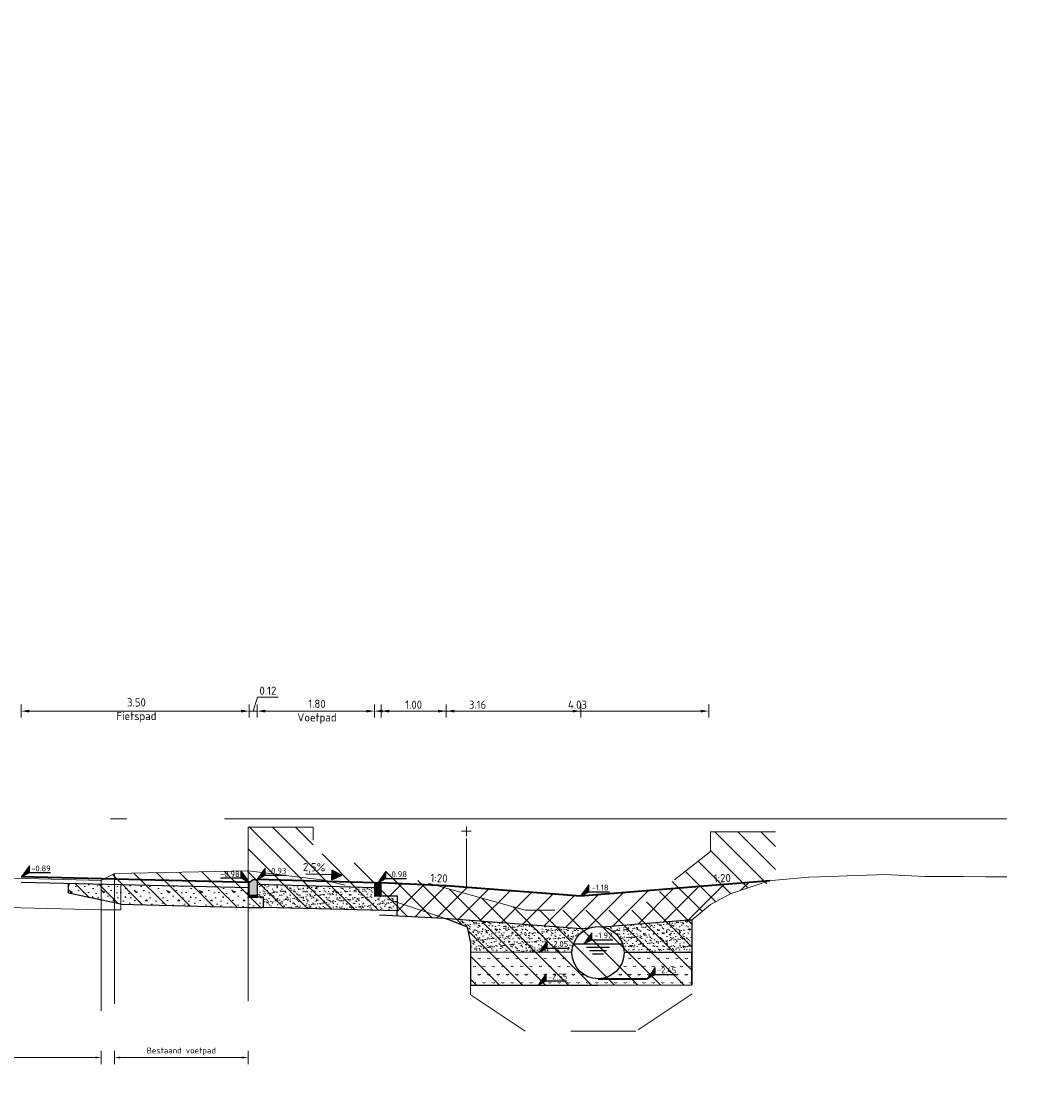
# Model space of a CAD drawing. Header units: metres. Extents: x -1 to 222837, y -2 to 853657.
# Tile 53 of 256: x 111517 to 111533, y 425647 to 425664. Entities that reach past the tile are written whole.
import ezdxf
from ezdxf.enums import TextEntityAlignment as Align

# ---------------------------------------------------------------- set-up
doc = ezdxf.new("R2010")
doc.units = ezdxf.units.M
doc.header["$XCLIPFRAME"] = 0
doc.linetypes.add('1-1', pattern=[20, 10, -10])
doc.linetypes.add('AL-NAP_LIJN', pattern=[15.25, 12, -1.5, 0.25, -1.5])
for name, color, linetype, lineweight in [('A-TXT-T25', 7, 'Continuous', 25), ('B-ALG', 8, 'Continuous', 5), ('B-ALG_TXT', 8, 'Continuous', 5), ('B-WE-GW-MAAIVELD-GD', 93, 'Continuous', 18), ('B-WE-VH-VERHARDING_FUNDERING-A', 7, 'Continuous', 18), ('N-WE-AM-NAP-G', 7, 'AL-NAP_LIJN', 18), ('N-WE-GW-BERM-G', 90, 'Continuous', 35), ('N-WE-GW-GROND-WERK-A', 7, 'Continuous', 18), ('N-WE-GW-VOORBELASTING-G', 90, 'Continuous', 18), ('N-WE-GW-WATERGANG-WERK-A', 92, 'Continuous', 18), ('N-WE-VH-VERHARDING_ASFALT-G', 7, 'Continuous', 35), ('N-WE-VH-VERHARDING_BESTORTING-A', 252, 'Continuous', 18), ('N-WE-VH-VERHARDING_BESTORTING-G', 252, 'Continuous', 35), ('N-WE-VH-VERHARDING_FUNDERING-A', 7, 'Continuous', 18), ('PR-RASTER-N @ 0.05', 2, 'Continuous', 5), ('X-XX-AL-HOOGTELABEL-S', 90, 'Continuous', 25)]:
    doc.layers.add(name, color=color, linetype=linetype, lineweight=lineweight)
for name, color, linetype in [('PR-WATER', 140, 'Continuous'), ('PR-WATER @ 0.05', 140, 'Continuous'), ('X-REF', 7, 'Continuous')]:
    doc.layers.add(name, color=color, linetype=linetype)
doc.styles.add('NLCS-ISO', font='NLCS-ISO.ttf')
doc.styles.add('NLCS-ISO-ANNOTATIEF-T25', font='NLCS-ISO.ttf', dxfattribs={"height": 2.5})
doc.styles.add('NLCS-ISO-M50-T25', font='NLCS-ISO.ttf')
doc.dimstyles.new('NLCS-ANNOTATIEF-T25-PIJL', dxfattribs={"dimtxt": 2.5, "dimasz": 2.5, "dimexe": 2, "dimexo": 2, "dimgap": 0.7, "dimtad": 1, "dimzin": 0, "dimdsep": 46, "dimtxsty": 'NLCS-ISO-ANNOTATIEF-T25', "dimcen": 0, "dimdle": 2, "dimclrd": 256, "dimclre": 256, "dimclrt": 256, "dimadec": 5, "dimazin": 0, "dimtfac": 1, "dimtofl": 0, "dimtmove": 1, "dimatfit": 0, "dimfxl": 2, "dimfxlon": 1, "dimtfillclr": 254, "dimtolj": 1, "dimtzin": 0, "dimlwd": 18, "dimlwe": 18, "dimarcsym": 0})
doc.dimstyles.new('NLCS-M50-T25-PIJL-X_L2_H5', dxfattribs={"dimscale": 0.05, "dimtxt": 2.5, "dimasz": 2.5, "dimexe": 2, "dimexo": 2, "dimgap": 0.7, "dimtad": 1, "dimzin": 0, "dimdsep": 46, "dimtxsty": 'NLCS-ISO-M50-T25', "dimcen": 0, "dimdle": 2, "dimclrd": 256, "dimclre": 256, "dimclrt": 256, "dimadec": 5, "dimazin": 0, "dimtfac": 1, "dimtofl": 0, "dimtmove": 1, "dimatfit": 0, "dimfxl": 2, "dimfxlon": 1, "dimtfillclr": 254, "dimtolj": 1, "dimtzin": 0, "dimlwd": 18, "dimlwe": 18, "dimarcsym": 0})
picture_1 = doc.add_image_def('image1.ecw', size_in_pixel=(400001, 250001))
picture_2 = doc.add_image_def('image2.ecw', size_in_pixel=(120000, 80000))
pattern_1 = [(135, (0, 0), (-0.1767766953, -0.1767766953), [])]
pattern_2 = [(45, (131294.80162, 460961.07277), (-0.1767766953, 0.1767766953), [])]
pattern_3 = [(37.5, (0, 0), (-0.003149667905, 0.09634118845), [0, -0.076, 0, -0.085, 0, -0.08125]), (7.5, (0, 0), (0.088488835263, 0.14110730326), [0, -0.041, 0, -0.0685, 0, -0.02625]), (327.5, (-0.0615, 0), (0.155707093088, 0.000282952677), [0, -0.025, 0, -0.09, 0, -0.1175]), (317.5, (-0.0615, 0), (0.15030633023, 0.043883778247), [0, -0.0125, 0, -0.059, 0, -0.0675])]

# ---------------------------------------------------------------- blocks, each defined once
blk = doc.blocks.new('DOORSNEDE_WATERLIJN')
at = {"linetype": 'Continuous'}
for p, q in [((-3.51, -1), (3.51, -1)), ((-2.63, -2), (2.62, -2)), ((-1.74, -3), (1.72, -3))]:
    blk.add_line(p, q, dxfattribs=at)
blk = doc.blocks.new('*D359')
at = {"layer": 'B-ALG_TXT', "linetype": 'Continuous', "lineweight": 18, "transparency": 16777216}
for p, q in [((111518.729, 425647.819), (111518.729, 425647.619)), ((111520.779, 425647.819), (111520.779, 425647.619)), ((111518.819, 425647.719), (111520.689, 425647.719))]:
    blk.add_line(p, q, dxfattribs=at)
at = {"layer": 'B-ALG_TXT', "transparency": 16777216}
for points in [[(111518.819, 425647.734), (111518.819, 425647.704), (111518.729, 425647.719)], [(111520.689, 425647.734), (111520.689, 425647.704), (111520.779, 425647.719)]]:
    blk.add_solid(points, dxfattribs=at)
at = {"layer": 'Defpoints', "color": 0, "transparency": 16777216}
for p in [(111518.729, 425649.757), (111520.779, 425649.757), (111520.779, 425647.719)]:
    blk.add_point(p, dxfattribs=at)
at = {"layer": 'B-ALG_TXT', "transparency": 16777216, "insert": (111519.754, 425647.813), "char_height": 0.09, "attachment_point": 5, "style": 'NLCS-ISO-M50-T25'}
blk.add_mtext('\\A1;Bestaand voetpad', dxfattribs=at)
blk = doc.blocks.new('Pijl afschot')
blk.add_hatch(color=256).paths.add_polyline_path([(1717511043.91, -163054497.474), (1717511043.835, -163054497.324), (1717511043.76, -163054497.474)])
for p, q in [((1717511043.76, -163054497.474), (1717511043.835, -163054497.324)), ((1717511043.91, -163054497.474), (1717511043.835, -163054497.324)), ((1717511043.76, -163054497.474), (1717511043.91, -163054497.474)), ((1717511043.835, -163054497.474), (1717511043.835, -163054497.875))]:
    blk.add_line(p, q)
blk = doc.blocks.new('opsluitband 100x200')
at = {"transparency": 33554610}
h = blk.add_hatch(color=8, dxfattribs=at)
h.dxf.hatch_style = 1
h.paths.add_polyline_path([(111221.896, 425865.107), (111221.896, 425864.907), (111221.996, 425864.907), (111221.996, 425865.107)])
at = {"flags": 128}
blk.add_lwpolyline([(111221.896, 425865.107), (111221.896, 425864.907), (111221.996, 425864.907), (111221.996, 425865.107)], close=True, dxfattribs=at)
blk = doc.blocks.new('SAL-HOOGTELABEL_01-SO')
for p, q in [((-2.46, 1.31), (-2.46, 3.44)), ((-2.46, 3.44), (0, 0)), ((-2.46, 1.31), (-8.84, 1.31)), ((0, 0), (-2.46, 1.31))]:
    blk.add_line(p, q)
blk.add_solid([(-2.46, 3.44), (-2.46, 1.31), (0, 0)])
at = {"style": 'NLCS-ISO'}
blk.add_attdef('...', text='', height=1.8, dxfattribs=at).set_placement((-5.96, 2.61), align=Align.MIDDLE)
blk = doc.blocks.new('*D356')
at = {"layer": 'A-TXT-T25', "linetype": 'Continuous', "lineweight": 18, "transparency": 16777216}
for p, q in [((111520.919, 425652.933), (111520.919, 425653.133)), ((111522.719, 425652.933), (111522.719, 425653.133)), ((111521.044, 425653.033), (111522.594, 425653.033))]:
    blk.add_line(p, q, dxfattribs=at)
at = {"layer": 'A-TXT-T25', "transparency": 16777216}
for points in [[(111521.044, 425653.054), (111521.044, 425653.012), (111520.919, 425653.033)], [(111522.594, 425653.054), (111522.594, 425653.012), (111522.719, 425653.033)]]:
    blk.add_solid(points, dxfattribs=at)
at = {"layer": 'Defpoints', "color": 0, "transparency": 16777216}
for p in [(111522.719, 425653.033), (111520.919, 425650.262), (111522.719, 425650.207)]:
    blk.add_point(p, dxfattribs=at)
at = {"layer": 'A-TXT-T25', "transparency": 16777216, "insert": (111521.836, 425653.022), "char_height": 0.125, "attachment_point": 5, "style": 'NLCS-ISO-M50-T25'}
blk.add_mtext('\\A1;1.80\\PVoetpad', dxfattribs=at)
blk = doc.blocks.new('*D357')
at = {"layer": 'A-TXT-T25', "linetype": 'Continuous', "lineweight": 18, "transparency": 16777216}
for p, q in [((111522.819, 425652.933), (111522.819, 425653.133)), ((111523.819, 425652.933), (111523.819, 425653.133)), ((111522.944, 425653.033), (111523.694, 425653.033))]:
    blk.add_line(p, q, dxfattribs=at)
at = {"layer": 'A-TXT-T25', "transparency": 16777216}
for points in [[(111522.944, 425653.054), (111522.944, 425653.012), (111522.819, 425653.033)], [(111523.694, 425653.054), (111523.694, 425653.012), (111523.819, 425653.033)]]:
    blk.add_solid(points, dxfattribs=at)
at = {"layer": 'Defpoints', "color": 0, "transparency": 16777216}
for p in [(111523.819, 425653.033), (111523.819, 425650.351), (111522.819, 425650.201)]:
    blk.add_point(p, dxfattribs=at)
at = {"layer": 'A-TXT-T25', "transparency": 16777216, "insert": (111523.319, 425653.131), "char_height": 0.125, "attachment_point": 5, "style": 'NLCS-ISO-M50-T25'}
blk.add_mtext('\\A1;1.00', dxfattribs=at)
blk = doc.blocks.new('*D358')
at = {"layer": 'A-TXT-T25', "linetype": 'Continuous', "lineweight": 18, "transparency": 16777216}
for p, q in [((111523.819, 425652.933), (111523.819, 425653.133)), ((111527.848, 425652.933), (111527.848, 425653.133)), ((111523.944, 425653.033), (111527.723, 425653.033))]:
    blk.add_line(p, q, dxfattribs=at)
at = {"layer": 'A-TXT-T25', "transparency": 16777216}
for points in [[(111523.944, 425653.054), (111523.944, 425653.012), (111523.819, 425653.033)], [(111527.723, 425653.054), (111527.723, 425653.012), (111527.848, 425653.033)]]:
    blk.add_solid(points, dxfattribs=at)
at = {"layer": 'Defpoints', "color": 0, "transparency": 16777216}
for p in [(111527.848, 425653.033), (111523.819, 425650.351), (111527.848, 425650.047, -0.01)]:
    blk.add_point(p, dxfattribs=at)
at = {"layer": 'A-TXT-T25', "transparency": 16777216, "insert": (111525.833, 425653.131), "char_height": 0.125, "attachment_point": 5, "style": 'NLCS-ISO-M50-T25'}
blk.add_mtext('\\A1;4.03', dxfattribs=at)
blk = doc.blocks.new('*D360')
at = {"layer": 'A-TXT-T25', "linetype": 'Continuous', "lineweight": 18, "transparency": 16777216}
for p, q in [((111517.298, 425652.933), (111517.298, 425653.133)), ((111520.798, 425652.933), (111520.798, 425653.133)), ((111517.423, 425653.033), (111520.673, 425653.033))]:
    blk.add_line(p, q, dxfattribs=at)
at = {"layer": 'A-TXT-T25', "transparency": 16777216}
for points in [[(111517.423, 425653.054), (111517.423, 425653.012), (111517.298, 425653.033)], [(111520.673, 425653.054), (111520.673, 425653.012), (111520.798, 425653.033)]]:
    blk.add_solid(points, dxfattribs=at)
at = {"layer": 'Defpoints', "color": 0, "transparency": 16777216}
for p in [(111520.798, 425653.033), (111517.298, 425650.49), (111520.798, 425650.402)]:
    blk.add_point(p, dxfattribs=at)
at = {"layer": 'A-TXT-T25', "transparency": 16777216, "insert": (111519.067, 425653.043), "char_height": 0.125, "attachment_point": 5, "style": 'NLCS-ISO-M50-T25'}
blk.add_mtext('\\A1;3.50\\PFietspad', dxfattribs=at)
blk = doc.blocks.new('*D361')
at = {"layer": 'A-TXT-T25', "linetype": 'Continuous', "lineweight": 18, "transparency": 16777216}
for p, q in [((111520.858, 425653.033), (111520.923, 425653.248)), ((111520.923, 425653.248), (111521.243, 425653.248)), ((111520.798, 425652.933), (111520.798, 425653.133)), ((111520.918, 425652.933), (111520.918, 425653.133)), ((111520.673, 425653.033), (111520.548, 425653.033)), ((111520.798, 425653.033), (111520.918, 425653.033)), ((111521.043, 425653.033), (111521.168, 425653.033))]:
    blk.add_line(p, q, dxfattribs=at)
at = {"layer": 'A-TXT-T25', "transparency": 16777216}
for points in [[(111520.673, 425653.054), (111520.673, 425653.012), (111520.798, 425653.033)], [(111521.043, 425653.054), (111521.043, 425653.012), (111520.918, 425653.033)]]:
    blk.add_solid(points, dxfattribs=at)
at = {"layer": 'Defpoints', "color": 0, "transparency": 16777216}
for p in [(111520.918, 425653.033), (111520.798, 425650.402), (111520.918, 425650.402)]:
    blk.add_point(p, dxfattribs=at)
at = {"layer": 'A-TXT-T25', "transparency": 16777216, "insert": (111521.083, 425653.346), "char_height": 0.125, "attachment_point": 5, "style": 'NLCS-ISO-M50-T25'}
blk.add_mtext('\\A1;0.12', dxfattribs=at)
blk = doc.blocks.new('rijwielpadban 40 120x250')
at = {"transparency": 33554610}
h = blk.add_hatch(color=8, dxfattribs=at)
h.dxf.hatch_style = 1
h.paths.add_polyline_path([(0.12, 0), (0.12, 0.2), (0.06, 0.25), (0.04, 0.25), (0, 0.25), (0, 0)])
at = {"flags": 128}
blk.add_lwpolyline([(0.12, 0), (0.12, 0.2), (0.06, 0.25), (0.04, 0.25), (0, 0.25), (0, 0)], close=True, dxfattribs=at)
blk = doc.blocks.new('*D438')
at = {"layer": 'B-ALG_TXT', "linetype": 'Continuous', "lineweight": 18, "transparency": 16777216}
for p, q in [((111508.092, 425647.819), (111508.092, 425647.619)), ((111518.526, 425647.819), (111518.526, 425647.619)), ((111508.182, 425647.719), (111518.436, 425647.719))]:
    blk.add_line(p, q, dxfattribs=at)
at = {"layer": 'B-ALG_TXT', "transparency": 16777216}
for points in [[(111508.182, 425647.734), (111508.182, 425647.704), (111508.092, 425647.719)], [(111518.436, 425647.734), (111518.436, 425647.704), (111518.526, 425647.719)]]:
    blk.add_solid(points, dxfattribs=at)
at = {"layer": 'Defpoints', "color": 0, "transparency": 16777216}
for p in [(111508.092, 425649.757), (111518.526, 425649.757), (111518.526, 425647.719)]:
    blk.add_point(p, dxfattribs=at)
at = {"layer": 'B-ALG_TXT', "transparency": 16777216, "insert": (111513.309, 425647.813), "char_height": 0.09, "attachment_point": 5, "style": 'NLCS-ISO-M50-T25'}
blk.add_mtext('\\A1;Bestaande rijweg + fietspaden', dxfattribs=at)
blk = doc.blocks.new('stelspecie Rijwielpadband')
at = {"layer": 'N-WE-VH-VERHARDING_BESTORTING-A'}
h = blk.add_hatch(dxfattribs=at)
h.set_pattern_fill('ANSI31', color=0, scale=0.005, angle=45, style=0)
h.set_pattern_definition([(90, (-128736.483228, -464678.380746), (-0.015875, 2e-18), [])])
h.paths.add_polyline_path([(0, 0), (0.12, 0), (0.12, -0.024), (0, -0.024)])
at = {"layer": 'N-WE-VH-VERHARDING_BESTORTING-G', "color": 0, "flags": 128}
blk.add_lwpolyline([(0, 0), (0.12, 0), (0.12, -0.024), (0, -0.024)], close=True, dxfattribs=at)
blk = doc.blocks.new('ELEMENT_RASTER')
for p, q in [((-1, 11.5), (1, 11.5)), ((0, 10.5), (0, 12.5)), ((0, 0), (0, 10))]:
    blk.add_line(p, q)
blk = doc.blocks.new('*D1986')
at = {"layer": 'A-TXT-T25', "linetype": 'Continuous', "lineweight": 18, "transparency": 16777216}
for p, q in [((111522.719, 425652.933), (111522.719, 425653.133)), ((111525.882, 425652.933), (111525.882, 425653.133)), ((111522.844, 425653.033), (111525.757, 425653.033))]:
    blk.add_line(p, q, dxfattribs=at)
at = {"layer": 'A-TXT-T25', "transparency": 16777216}
for points in [[(111522.844, 425653.054), (111522.844, 425653.012), (111522.719, 425653.033)], [(111525.757, 425653.054), (111525.757, 425653.012), (111525.882, 425653.033)]]:
    blk.add_solid(points, dxfattribs=at)
at = {"layer": 'Defpoints', "color": 0, "transparency": 16777216}
for p in [(111525.882, 425653.033), (111522.719, 425650.401), (111525.882, 425650.195)]:
    blk.add_point(p, dxfattribs=at)
at = {"layer": 'A-TXT-T25', "transparency": 16777216, "insert": (111524.3, 425653.131), "char_height": 0.125, "attachment_point": 5, "style": 'NLCS-ISO-ANNOTATIEF-T25'}
blk.add_mtext('\\A1;3.16', dxfattribs=at)

msp = doc.modelspace()

# ---------------------------------------------------------------- hatches: boundary and pattern name
at = {"layer": 'B-WE-VH-VERHARDING_FUNDERING-A', "transparency": 33554687}
h = msp.add_hatch(dxfattribs=at)
h.set_pattern_fill('AVH-FUNDERING_BIMS', color=256, scale=0.5, style=0, pattern_type=2)
h.set_pattern_definition([(30, (111525.336876, 425649.232706), (0.0721688, 0.125), [0.025, -0.225]), (150, (111525.336876, 425649.232706), (-0.1443376, 3e-08), [0.025, -0.225])])
edge = h.paths.add_edge_path()
edge.add_line((111525.7485, 425649.3306), (111524.193, 425649.3328))
edge.add_line((111524.193, 425649.3328), (111524.193, 425648.8306))
edge.add_line((111524.193, 425648.8306), (111526.1485, 425648.8306))
edge.add_line((111526.1485, 425648.8306), (111527.5861, 425648.8316))
edge.add_line((111527.5861, 425648.8316), (111527.5902, 425649.3296))
edge.add_line((111527.5902, 425649.3296), (111526.5485, 425649.3306))
edge.add_arc((111526.1485, 425649.3273), 0.4, -180.47747, 0.47747, ccw=False)
at = {"layer": 'N-WE-GW-GROND-WERK-A', "transparency": 33554585}
h = msp.add_hatch(dxfattribs=at)
h.set_pattern_fill('AGW-WERK_AANVULLEN', color=256, style=0, pattern_type=2)
h.set_pattern_definition(pattern_2)
edge = h.paths.add_edge_path()
edge.add_line((111525.8819, 425649.6939), (111526.0154, 425649.7045))
edge.add_arc((111526.1485, 425649.3273), 0.4, 79.86562, 109.43789, ccw=False)
edge.add_line((111526.2189, 425649.721), (111527.5961, 425649.8331))
edge.add_line((111527.5961, 425649.8331), (111527.8724, 425650.0683))
edge.add_line((111527.8724, 425650.0683), (111528.1889, 425650.2338))
edge.add_line((111528.1889, 425650.2338), (111528.7835, 425650.4314))
edge.add_line((111528.7835, 425650.4314), (111525.8819, 425650.1953))
edge.add_line((111525.8819, 425650.1953), (111523.8185, 425650.3506))
edge.add_line((111523.8185, 425650.3506), (111522.8185, 425650.4006))
edge.add_line((111522.8185, 425650.4006), (111522.8185, 425650.2006))
edge.add_line((111522.8185, 425650.2006), (111523.0685, 425650.2006))
edge.add_line((111523.0685, 425650.2006), (111523.0685, 425650.0981))
edge.add_line((111523.0685, 425650.0981), (111523.8094, 425649.8499))
edge.add_line((111523.8094, 425649.8499), (111525.8819, 425649.6939))
h = msp.add_hatch(dxfattribs=at)
h.set_pattern_fill('AGW-WERK_AANVULLEN', color=256, style=0, pattern_type=2)
h.set_pattern_definition(pattern_2)
h.paths.add_polyline_path([(111523.0685, 425650.0981), (111523.0685, 425649.9677), (111523.0685, 425649.8875), (111523.7873, 425649.8516), (111523.8094, 425649.8499)], flags=17)
at = {"layer": 'N-WE-GW-WATERGANG-WERK-A', "transparency": 33554559}
h = msp.add_hatch(dxfattribs=at)
h.set_pattern_fill('AGW-WERK_ONTGRAVEN', color=256, style=0, pattern_type=2)
h.set_pattern_definition(pattern_1)
h.paths.add_polyline_path([(111521.7785, 425651.2524), (111520.7785, 425651.2524), (111520.7785, 425650.4524), (111521.7785, 425650.4524)])
h = msp.add_hatch(dxfattribs=at)
h.set_pattern_fill('AGW-WERK_ONTGRAVEN', color=256, style=0, pattern_type=2)
h.set_pattern_definition(pattern_1)
h.paths.add_polyline_path([(111527.8724, 425650.8807), (111526.7308, 425649.9807), (111525.033, 425649.9806), (111521.7785, 425650.8803), (111521.7785, 425651.0803), (111521.7785, 425651.0803), (111521.7785, 425650.4581), (111521.9461, 425650.4376), (111522.2704, 425650.3654), (111522.8685, 425650.1651), (111523.0685, 425649.9677), (111523.0685, 425649.8875), (111523.6863, 425649.8566), (111523.8321, 425649.8423), (111524.1429, 425649.7221), (111524.193, 425649.4753), (111524.193, 425648.8306), (111527.5861, 425648.8316), (111527.5943, 425649.8316), (111527.896, 425650.0806), (111528.1889, 425650.2338), (111528.5925, 425650.383), (111527.8724, 425650.383)])
h = msp.add_hatch(dxfattribs=at)
h.set_pattern_fill('AGW-WERK_ONTGRAVEN', color=256, style=0, pattern_type=2)
h.set_pattern_definition(pattern_1)
h.paths.add_polyline_path([(111528.8724, 425651.183), (111527.8724, 425651.183), (111527.8724, 425650.383), (111528.8724, 425650.383)])
h = msp.add_hatch(dxfattribs=at)
h.set_pattern_fill('AGW-WERK_ONTGRAVEN', color=256, style=0, pattern_type=2)
h.set_pattern_definition(pattern_1)
h.paths.add_polyline_path([(111518.8256, 425650.0714), (111518.0261, 425650.2402), (111518.0261, 425650.3859), (111518.5256, 425650.3744), (111518.5272, 425650.4325), (111518.7285, 425650.5434), (111520.7725, 425650.5812), (111520.7725, 425650.4524), (111522.0226, 425650.4206), (111522.2704, 425650.3654), (111522.8685, 425650.1651), (111522.8685, 425649.973)])
at = {"layer": 'N-WE-VH-VERHARDING_FUNDERING-A', "transparency": 33554687}
h = msp.add_hatch(dxfattribs=at)
h.set_pattern_fill('AVH-FUNDERING_GRANULAAT', color=256, style=0, pattern_type=2)
h.set_pattern_definition([(0, (111517.7732, 425650.3423), (0, 0.5), [0, -0.5]), (0, (111517.7782, 425650.1673), (0, 0.5), [0, -0.5]), (0, (111517.7932, 425650.4373), (0, 0.5), [0, -0.5]), (338.1986, (111517.53321, 425650.28231), (1.5000001, -0.5), [0.05385, -2.63873]), (216.87, (111517.58321, 425650.26231), (1.5, 1), [0.025, -2.475]), (130.6013, (111517.56321, 425650.247305), (2.5000002, -2.9999995), [0.046098, -4.563675]), (206.565, (111517.3982, 425650.1873), (-0.5, -0.5), [0.01118, -1.106853]), (326.31, (111517.38821, 425650.1823), (1, -0.5000007), [0.01803, -1.78475]), (108.435, (111517.4032, 425650.1723), (-0.499999, 1), [0.01581, -1.565327]), (225, (111517.7182, 425650.1373), (-9e-17, -0.5), [0.02121, -0.685894]), (0, (111517.7032, 425650.1223), (0.5, 0.5), [0.03, -0.47]), (135, (111517.7332, 425650.1223), (-0.5, 4e-17), [0.02121, -0.685894]), (251.565, (111517.6582, 425650.4573), (0.499999, 1), [0.01581, -1.56533]), (0, (111517.6532, 425650.4423), (0.5, 0.5), [0.025, -0.475]), (143.13, (111517.67821, 425650.44231), (-1.5, 1), [0.025, -2.475]), (213.69, (111517.39321, 425650.4623), (1, 0.5000007), [0.01803, -1.78475]), (341.565, (111517.3782, 425650.4523), (-1, 0.499999), [0.031623, -1.549516]), (126.87, (111517.40821, 425650.44231), (1, -1.5), [0.025, -2.475]), (0, (111517.5382, 425650.4423), (0, 0.5), [0, -0.5]), (0, (111517.4032, 425650.3123), (0, 0.5), [0, -0.5]), (0, (111517.5432, 425650.1273), (0, 0.5), [0, -0.5]), (0, (111517.6782, 425650.2823), (0, 0.5), [0, -0.5]), (0, (111517.5332, 425650.3673), (0, 0.5), [0, -0.5]), (0, (111517.4232, 425650.3823), (0, 0.5), [0, -0.5]), (0, (111517.4682, 425650.3523), (0, 0.5), [0, -0.5]), (0, (111517.4482, 425650.2323), (0, 0.5), [0, -0.5]), (0, (111517.3282, 425650.2523), (0, 0.5), [0, -0.5]), (0, (111517.3332, 425650.3673), (0, 0.5), [0, -0.5]), (0, (111517.3182, 425650.4773), (0, 0.5), [0, -0.5]), (0, (111517.4732, 425650.4973), (0, 0.5), [0, -0.5]), (0, (111517.5832, 425650.5173), (0, 0.5), [0, -0.5]), (0, (111517.7582, 425650.4973), (0, 0.5), [0, -0.5]), (0, (111517.6382, 425650.3423), (0, 0.5), [0, -0.5]), (0, (111517.5882, 425650.4323), (0, 0.5), [0, -0.5]), (0, (111517.6282, 425650.1923), (0, 0.5), [0, -0.5]), (0, (111517.4782, 425650.1673), (0, 0.5), [0, -0.5]), (0, (111517.6282, 425650.0573), (0, 0.5), [0, -0.5]), (0, (111517.4632, 425650.0873), (0, 0.5), [0, -0.5]), (0, (111517.3032, 425650.0723), (0, 0.5), [0, -0.5]), (0, (111517.3632, 425650.0473), (0, 0.5), [0, -0.5]), (0, (111517.3682, 425650.1173), (0, 0.5), [0, -0.5]), (0, (111517.7032, 425650.0373), (0, 0.5), [0, -0.5]), (0, (111517.7632, 425650.2423), (0, 0.5), [0, -0.5]), (0, (111517.7382, 425650.3923), (0, 0.5), [0, -0.5]), (0, (111517.5082, 425650.0323), (0, 0.5), [0, -0.5])])
h.paths.add_polyline_path([(111518.8256, 425650.3715), (111518.0261, 425650.3859), (111518.0261, 425650.2402), (111518.8256, 425650.0714), (111520.7887, 425650.0223), (111521.0182, 425650.0223), (111521.0182, 425650.1779), (111520.7982, 425650.1779), (111520.7982, 425650.3222)])
h = msp.add_hatch(dxfattribs=at)
h.set_pattern_fill('AVH-FUNDERING_ZAND', color=256, style=0, pattern_type=2)
h.set_pattern_definition([(37.5, (-11.05921, 19.4961), (-0.003149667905, 0.09634118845), [0, -0.076, 0, -0.085, 0, -0.08125]), (7.5, (-11.0592, 19.4961), (0.088488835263, 0.14110730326), [0, -0.041, 0, -0.0685, 0, -0.02625]), (327.5, (-11.12071, 19.4961), (0.155707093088, 0.000282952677), [0, -0.025, 0, -0.09, 0, -0.1175]), (317.5, (-11.1207, 19.4961), (0.15030633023, 0.043883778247), [0, -0.0125, 0, -0.059, 0, -0.0675])])
h.paths.add_polyline_path([(111521.0185, 425650.0223), (111523.0685, 425649.9677), (111523.0685, 425650.2006), (111522.8185, 425650.2006), (111522.7185, 425650.2006), (111522.7185, 425650.3206), (111520.9182, 425650.3722), (111520.9185, 425650.2056), (111520.9185, 425650.1813), (111521.0185, 425650.1804), (111521.0185, 425650.0247)])
at = {"layer": 'N-WE-VH-VERHARDING_FUNDERING-A', "transparency": 33554585}
h = msp.add_hatch(dxfattribs=at)
h.set_pattern_fill('AVH-FUNDERING_ZAND', color=256, style=0, pattern_type=2)
h.set_pattern_definition(pattern_3)
edge = h.paths.add_edge_path()
edge.add_line((111523.8094, 425649.8499), (111523.9132, 425649.8151))
edge.add_line((111523.9132, 425649.8151), (111524.1429, 425649.7221))
edge.add_line((111524.1429, 425649.7221), (111524.15, 425649.6862))
edge.add_line((111524.15, 425649.6862), (111524.193, 425649.4753))
edge.add_line((111524.193, 425649.4753), (111524.193, 425649.3328))
edge.add_line((111524.193, 425649.3328), (111525.7485, 425649.3306))
edge.add_arc((111526.1485, 425649.3273), 0.4, 109.43789, 179.52253, ccw=False)
edge.add_line((111526.0154, 425649.7045), (111525.8739, 425649.6945))
edge.add_line((111525.8739, 425649.6945), (111523.8094, 425649.8499))
h = msp.add_hatch(dxfattribs=at)
h.set_pattern_fill('AVH-FUNDERING_ZAND', color=256, style=0, pattern_type=2)
h.set_pattern_definition(pattern_3)
edge = h.paths.add_edge_path()
edge.add_arc((111526.1485, 425649.3273), 0.4, 0.47747, 79.86562, ccw=False)
edge.add_line((111526.5485, 425649.3306), (111527.5902, 425649.3296))
edge.add_line((111527.5902, 425649.3296), (111527.5943, 425649.8316))
edge.add_line((111527.5943, 425649.8316), (111526.2189, 425649.721))

# ---------------------------------------------------------------- linework, layer by layer
for p, q in [((111527.5861, 425648.8316), (111527.5943, 425649.8316)), ((111525.7485, 425649.3306), (111524.193, 425649.3328)), ((111527.5943, 425649.3306), (111526.5485, 425649.3306))]:
    msp.add_line(p, q)
at = {"flags": 128}
for points in [[(111520.7962, 425650.3222), (111517.2985, 425650.4026)], [(111518.8256, 425650.0714), (111518.0261, 425650.2402), (111518.0261, 425650.3859)], [(111520.7982, 425650.3222), (111520.7962, 425650.3222)], [(111522.7162, 425650.3206), (111520.9162, 425650.3722)], [(111522.7162, 425650.3206), (111522.7185, 425650.3206)], [(111518.8256, 425650.0714), (111520.7887, 425650.0223), (111521.0182, 425650.0223), (111521.0182, 425650.1779), (111520.9182, 425650.1779)], [(111522.8185, 425650.2006), (111523.0685, 425650.2006), (111523.0685, 425649.9677), (111521.0182, 425650.0223)], [(111523.0685, 425649.8875), (111523.0685, 425649.9677)], [(111526.0154, 425649.7045), (111525.8835, 425649.6937), (111523.7873, 425649.8516), (111522.7936, 425649.9012)], [(111523.8094, 425649.8499), (111523.8548, 425649.8347), (111524.1429, 425649.7221), (111524.193, 425649.4753), (111524.193, 425649.3328), (111524.193, 425648.8306), (111526.1485, 425648.8306), (111527.5861, 425648.8316), (111527.5943, 425649.8316)], [(111527.5961, 425649.8331), (111526.2189, 425649.721)]]:
    msp.add_lwpolyline(points, dxfattribs=at)
at = {"color": 4}
msp.add_circle((111526.1485, 425649.3273), 0.4, dxfattribs=at)
at = {"layer": 'B-ALG', "flags": 128}
msp.add_lwpolyline([(111518.8256, 425650.3698), (111518.8256, 425649.9823), (111518.5256, 425649.9823), (111516.667, 425650.0316)], dxfattribs=at)
at = {"layer": 'B-ALG_TXT', "linetype": '1-1', "ltscale": 0.2, "flags": 128}
for points in [[(111520.7785, 425650.5813), (111520.7785, 425647.7194)], [(111518.5256, 425650.4325), (111518.5256, 425647.6136)], [(111518.7285, 425650.5409), (111518.7285, 425647.7194)]]:
    msp.add_lwpolyline(points, dxfattribs=at)
at = {"layer": 'B-WE-GW-MAAIVELD-GD', "color": 93, "linetype": 'Continuous', "lineweight": 18}
for points in [[(111520.7785, 425650.5805), (111520.7725, 425650.5812), (111520.2821, 425650.5718), (111518.7312, 425650.5434), (111518.6316, 425650.4894), (111518.5256, 425650.4325), (111514.3073, 425650.5477), (111513.6097, 425650.567), (111512.217, 425650.5392), (111508.0917, 425650.4568), (111508.0243, 425650.4916), (111507.8943, 425650.5588), (111506.5635, 425650.6107), (111506.441, 425650.6153), (111506.385, 425650.616), (111504.562, 425650.6358), (111504.4827, 425650.6322), (111504.464, 425650.6386), (111504.4596, 425650.6376)], [(111532.4185, 425650.4919), (111532.351, 425650.4922), (111532.0964, 425650.4925), (111531.7564, 425650.4934), (111531.5681, 425650.4968), (111531.1618, 425650.4983), (111530.6442, 425650.5212), (111530.5672, 425650.5245), (111530.4283, 425650.5195), (111529.9726, 425650.5073), (111529.7203, 425650.4971), (111529.378, 425650.4869), (111528.8719, 425650.4396)]]:
    msp.add_lwpolyline(points, dxfattribs=at)
at = {"layer": 'B-WE-GW-MAAIVELD-GD', "color": 93, "linetype": '1-1', "lineweight": 18, "ltscale": 0.1, "transparency": 33554534}
msp.add_lwpolyline([(111528.8724, 425650.4397), (111528.7963, 425650.4326), (111528.7835, 425650.4314), (111528.7602, 425650.4221), (111528.1889, 425650.2338), (111527.8724, 425650.0683), (111527.5943, 425649.8316), (111527.5943, 425648.6962), (111526.7308, 425648.1206), (111525.033, 425648.1206), (111524.193, 425648.6806), (111524.193, 425649.4753), (111524.15, 425649.6862), (111524.1429, 425649.7221), (111523.9132, 425649.8151), (111522.2704, 425650.3654), (111521.9461, 425650.4376), (111521.2386, 425650.524), (111520.7785, 425650.5813)], dxfattribs=at)
at = {"layer": 'N-WE-AM-NAP-G'}
msp.add_line((111532.4185, 425651.3806), (111503.0677, 425651.3806), dxfattribs=at)
at = {"layer": 'N-WE-GW-BERM-G', "flags": 128}
for points in [[(111520.7982, 425650.4022), (111517.2982, 425650.4897)], [(111522.7185, 425650.4006), (111520.9185, 425650.4522)], [(111528.7835, 425650.4314), (111525.8819, 425650.1953), (111523.8185, 425650.3506), (111522.8185, 425650.4006)]]:
    msp.add_lwpolyline(points, dxfattribs=at)
at = {"layer": 'N-WE-GW-VOORBELASTING-G', "linetype": '1-1', "ltscale": 0.2, "flags": 128}
msp.add_lwpolyline([(111520.7785, 425650.4524), (111520.7785, 425651.2524), (111521.7785, 425651.2524), (111521.7785, 425650.8803), (111525.033, 425649.9806), (111526.7308, 425649.9807), (111527.8724, 425650.8807), (111527.8724, 425651.183), (111528.8724, 425651.183), (111528.8719, 425650.4396)], dxfattribs=at)
at = {"layer": 'N-WE-VH-VERHARDING_ASFALT-G', "linetype": '1-1', "ltscale": 0.4, "flags": 128}
msp.add_lwpolyline([(111526.1485, 425648.9273), (111526.9029, 425648.9273)], dxfattribs=at)
at = {"layer": 'PR-WATER', "flags": 128}
msp.add_lwpolyline([(111525.7714, 425649.4606), (111526.5256, 425649.4606)], dxfattribs=at)

# ---------------------------------------------------------------- block references
at = {"xscale": -1}
msp.add_blockref('rijwielpadban 40 120x250', (111520.9182, 425650.2022), dxfattribs=at)
for name, p in [('opsluitband 100x200', (300.823, -214.7062)), ('stelspecie Rijwielpadband', (111520.7982, 425650.2022))]:
    msp.add_blockref(name, p)
at = {"layer": 'A-TXT-T25', "xscale": -1, "rotation": 268.15873365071}
msp.add_blockref('Pijl afschot', (107897120.526, -1721437648.2373), dxfattribs=at)
at = {"layer": 'PR-RASTER-N @ 0.05', "xscale": 0.075, "yscale": 0.075, "zscale": 0.075}
msp.add_blockref('ELEMENT_RASTER', (111524.1285, 425650.3273), dxfattribs=at)
at = {"layer": 'PR-WATER @ 0.05', "xscale": 0.05, "yscale": 0.05, "zscale": 0.05}
msp.add_blockref('DOORSNEDE_WATERLIJN', (111526.1485, 425649.4606), dxfattribs=at)
at = {"layer": 'X-XX-AL-HOOGTELABEL-S'}
ref = msp.add_blockref('SAL-HOOGTELABEL_01-SO', (111517.3037, 425650.4894), dxfattribs=dict(at, xscale=-0.05, yscale=0.05))
ref.add_attrib('...', '-0.89', dxfattribs={"layer": '0', "height": 0.09, "style": 'NLCS-ISO'}).set_placement((111517.6016, 425650.6198), align=Align.MIDDLE)
at = {"layer": 'X-XX-AL-HOOGTELABEL-S', "xscale": 0.05, "yscale": 0.05}
msp.add_blockref('SAL-HOOGTELABEL_01-SO', (111520.7982, 425650.4022), dxfattribs=at).add_auto_attribs({'...': '-0.98'})
at = {"layer": 'X-XX-AL-HOOGTELABEL-S'}
ref = msp.add_blockref('SAL-HOOGTELABEL_01-SO', (111520.9185, 425650.4522), dxfattribs=dict(at, xscale=-0.05, yscale=0.05))
ref.add_attrib('...', '-0.93', dxfattribs={"layer": '0', "height": 0.09, "style": 'NLCS-ISO'}).set_placement((111521.2164, 425650.5826), align=Align.MIDDLE)
ref = msp.add_blockref('SAL-HOOGTELABEL_01-SO', (111522.7685, 425650.4006), dxfattribs=dict(at, xscale=-0.05, yscale=0.05))
ref.add_attrib('...', '-0.98', dxfattribs={"layer": '0', "height": 0.09, "style": 'NLCS-ISO'}).set_placement((111523.0664, 425650.531), align=Align.MIDDLE)
ref = msp.add_blockref('SAL-HOOGTELABEL_01-SO', (111525.8819, 425650.1953), dxfattribs=dict(at, xscale=-0.05, yscale=0.05))
ref.add_attrib('...', '-1.18', dxfattribs={"layer": '0', "height": 0.09, "style": 'NLCS-ISO'}).set_placement((111526.1798, 425650.3256), align=Align.MIDDLE)
ref = msp.add_blockref('SAL-HOOGTELABEL_01-SO', (111525.9313, 425649.4606), dxfattribs=dict(at, xscale=-0.05, yscale=0.05))
ref.add_attrib('...', '-1.92', dxfattribs={"layer": '0', "height": 0.09, "style": 'NLCS-ISO'}).set_placement((111526.2291, 425649.591), align=Align.MIDDLE)
ref = msp.add_blockref('SAL-HOOGTELABEL_01-SO', (111525.2464, 425649.3306), dxfattribs=dict(at, xscale=-0.05, yscale=0.05))
ref.add_attrib('...', '-2.05', dxfattribs={"layer": '0', "height": 0.09, "style": 'NLCS-ISO'}).set_placement((111525.5442, 425649.461), align=Align.MIDDLE)
ref = msp.add_blockref('SAL-HOOGTELABEL_01-SO', (111526.9029, 425648.9273), dxfattribs=dict(at, xscale=-0.05, yscale=0.05))
ref.add_attrib('...', '-2.45', dxfattribs={"layer": '0', "height": 0.09, "style": 'NLCS-ISO'}).set_placement((111527.2007, 425649.0576), align=Align.MIDDLE)
ref = msp.add_blockref('SAL-HOOGTELABEL_01-SO', (111525.2301, 425648.8306), dxfattribs=dict(at, xscale=-0.05, yscale=0.05))
ref.add_attrib('...', '-2.55', dxfattribs={"layer": '0', "height": 0.09, "style": 'NLCS-ISO'}).set_placement((111525.528, 425648.961), align=Align.MIDDLE)

# ---------------------------------------------------------------- texts
at = {"layer": 'A-TXT-T25', "char_height": 0.125, "width": 2.236067, "style": 'NLCS-ISO-ANNOTATIEF-T25'}
for s, insert, attachment_point, rotation in [('2,5%', (111521.9643, 425650.6979), 3, 359.10346), ('1:20', (111523.843, 425650.5268), 3, 357.40744), ('1:20', (111527.9209, 425650.5268), 1, 2.59256)]:
    msp.add_mtext(s, dxfattribs=dict(at, insert=insert, attachment_point=attachment_point, rotation=rotation))

# ---------------------------------------------------------------- dimensions: what is measured, and where the dimension line sits
at = {"layer": 'A-TXT-T25'}
for base, p1, p2, dimstyle, picture, middle in [((111520.9182, 425653.033), (111520.7982, 425650.4022), (111520.9182, 425650.4022), 'NLCS-M50-T25-PIJL-X_L2_H5', '*D361', (111520.9577, 425653.3455)), ((111525.8819, 425653.033), (111522.7185, 425650.4006), (111525.8819, 425650.1953), 'NLCS-ANNOTATIEF-T25-PIJL', '*D1986', (111524.3002, 425653.1305)), ((111523.8185, 425653.033, 0.01), (111522.8185, 425650.2006, 0.01), (111523.8185, 425650.3506, 0.01), 'NLCS-M50-T25-PIJL-X_L2_H5', '*D357', (111523.3185, 425653.1305, 0.01)), ((111527.8478, 425653.033, 0.01), (111523.8185, 425650.3506, 0.01), (111527.8478, 425650.0473), 'NLCS-M50-T25-PIJL-X_L2_H5', '*D358', (111525.8331, 425653.1305, 0.01))]:
    dim = msp.add_linear_dim(base=base, p1=p1, p2=p2, dimstyle=dimstyle, dxfattribs=at)
    dim.commit()
    dim.dimension.update_dxf_attribs({"geometry": picture, "text_midpoint": middle})
for base, p1, p2, text, picture, middle in [((111520.7982, 425653.033), (111517.2982, 425650.4897), (111520.7982, 425650.4022), '<>\\PFietspad', '*D360', (111519.0673, 425652.823)), ((111522.7185, 425653.033, 0.01), (111520.9185, 425650.2622, 0.01), (111522.7185, 425650.2072, 0.01), '<>\\PVoetpad', '*D356', (111521.8356, 425652.8013, 0.01))]:
    dim = msp.add_linear_dim(base=base, p1=p1, p2=p2, text=text, dimstyle='NLCS-M50-T25-PIJL-X_L2_H5', dxfattribs=at)
    dim.commit()
    dim.dimension.update_dxf_attribs({"geometry": picture, "text_midpoint": middle, "dimtype": 160})
at = {"layer": 'B-ALG_TXT'}
for base, p1, p2, text, picture, middle in [((111518.5256, 425647.7194), (111508.0917, 425649.7568), (111518.5256, 425649.7568), 'Bestaande rijweg + fietspaden', '*D438', (111513.3087, 425647.8129)), ((111520.7785, 425647.7194), (111518.7285, 425649.7568), (111520.7785, 425649.7568), 'Bestaand voetpad', '*D359', (111519.7535, 425647.8129))]:
    dim = msp.add_linear_dim(base=base, p1=p1, p2=p2, text=text, dimstyle='NLCS-M50-T25-PIJL-X_L2_H5', override={"dimtxt": 1.8, "dimasz": 1.8}, dxfattribs=at)
    dim.commit()
    dim.dimension.update_dxf_attribs({"geometry": picture, "text_midpoint": middle})

# ---------------------------------------------------------------- pictures from other files: only their frames are drawn
at = {"layer": 'X-REF'}
image = msp.add_image(picture_1, insert=(100000.0001, 424999.9001), size_in_units=(40000, 25000.0375), dxfattribs=at)
image.set_boundary_path([(93497.8255, 208977.5368), (156894.5073, 250000.5)])
image = msp.add_image(picture_2, insert=(109499.5231, 424999.9595), size_in_units=(6001.8618, 4001.2412), dxfattribs=at)
image.dxf.flags = 7

doc.saveas('drawing.dxf')
